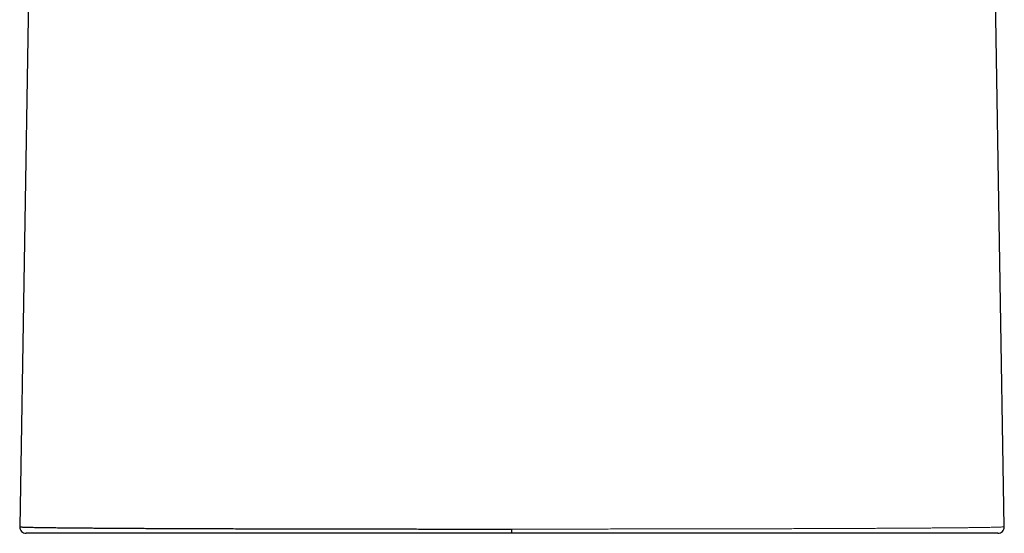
# Model space of a CAD drawing. Header units: millimetres. Extents: x 8 to 800, y 12 to 773.
# Tile 23 of 34: x 380 to 441, y 471 to 503. Entities that reach past the tile are written whole.
import ezdxf

# ---------------------------------------------------------------- set-up
doc = ezdxf.new("R2010")
doc.units = ezdxf.units.MM

msp = doc.modelspace()

# ---------------------------------------------------------------- linework, layer by layer
at = {"color": 7, "linetype": 'Continuous', "lineweight": 30}
for p, q in [((381.78, 563.947), (380.243, 471.404)), ((441.225, 471.404), (440.676, 504.425)), ((410.734, 470.997), (410.734, 471.263))]:
    msp.add_line(p, q, dxfattribs=at)
for centre, start, end in [((380.643, 471.397), 179.04926, 270), ((440.825, 471.397), 270, 0.95074)]:
    msp.add_arc(centre, 0.4, start, end, dxfattribs=at)
for points, knots in [([(380.243, 471.404), (380.243, 471.404), (380.243, 471.403), (380.248, 471.401), (380.267, 471.398), (380.3, 471.395), (380.346, 471.392), (380.405, 471.389), (380.477, 471.386), (380.563, 471.382), (380.662, 471.379), (380.771, 471.376), (380.889, 471.373), (381.015, 471.371), (381.152, 471.368), (381.299, 471.365), (381.454, 471.362), (381.616, 471.36), (381.785, 471.357), (381.965, 471.355), (382.158, 471.352), (382.365, 471.35), (382.583, 471.347), (382.81, 471.345), (383.047, 471.342), (383.294, 471.34), (383.549, 471.337), (383.814, 471.335), (384.088, 471.332), (384.371, 471.33), (384.678, 471.328), (385.009, 471.325), (385.366, 471.322), (385.736, 471.32), (386.119, 471.317), (386.516, 471.315), (386.919, 471.313), (387.327, 471.31), (387.736, 471.308), (388.133, 471.306), (388.515, 471.304), (388.879, 471.303), (389.25, 471.301), (389.629, 471.299), (390.015, 471.298), (390.409, 471.296), (390.808, 471.294), (391.216, 471.293), (391.633, 471.291), (392.058, 471.29), (392.49, 471.289), (392.959, 471.287), (393.467, 471.286), (394.016, 471.284), (394.565, 471.282), (395.112, 471.281), (395.658, 471.28), (396.179, 471.278), (396.676, 471.277), (397.146, 471.276), (397.62, 471.275), (398.1, 471.274), (398.584, 471.273), (399.074, 471.272), (399.567, 471.272), (400.067, 471.271), (400.573, 471.27), (401.085, 471.269), (401.6, 471.269), (402.157, 471.268), (402.754, 471.267), (403.394, 471.267), (403.953, 471.266), (404.428, 471.266), (404.864, 471.265), (405.344, 471.265), (405.87, 471.264), (406.398, 471.264), (406.927, 471.264), (407.459, 471.264), (408.041, 471.263), (408.675, 471.263), (409.36, 471.263), (410.047, 471.263), (410.505, 471.263), (410.734, 471.263)], [0, 0, 0, 0, 0.000001, 0.013195, 0.026394, 0.039593, 0.052792, 0.065986, 0.079287, 0.092591, 0.105895, 0.119197, 0.13142, 0.143647, 0.155875, 0.168103, 0.180326, 0.191808, 0.203291, 0.214773, 0.226835, 0.238901, 0.25097, 0.263038, 0.275104, 0.287166, 0.299132, 0.3111, 0.32307, 0.335039, 0.347004, 0.360667, 0.374333, 0.387999, 0.401662, 0.415586, 0.429509, 0.442696, 0.455883, 0.469069, 0.480083, 0.491099, 0.502114, 0.513128, 0.524234, 0.535342, 0.546451, 0.557557, 0.56887, 0.580185, 0.591499, 0.602812, 0.616619, 0.630427, 0.644233, 0.65742, 0.670609, 0.683797, 0.694811, 0.705828, 0.716844, 0.727859, 0.738966, 0.750075, 0.761184, 0.772292, 0.783605, 0.79492, 0.806236, 0.817549, 0.831356, 0.845164, 0.858971, 0.867324, 0.875678, 0.886819, 0.897961, 0.909102, 0.920274, 0.931447, 0.942619, 0.95695, 0.971281, 0.98564, 1, 1, 1, 1]), ([(410.734, 470.997), (410.513, 470.997), (410.071, 470.997), (409.409, 470.997), (408.747, 470.997), (408.087, 470.997), (407.425, 470.997), (406.761, 470.997), (406.097, 470.997), (405.436, 470.997), (404.776, 470.997), (404.122, 470.997), (403.473, 470.997), (402.829, 470.997), (402.189, 470.997), (401.553, 470.997), (400.955, 470.997), (400.395, 470.997), (399.873, 470.997), (399.356, 470.997), (398.846, 470.997), (398.342, 470.997), (397.833, 470.997), (397.319, 470.997), (396.799, 470.997), (396.285, 470.997), (395.777, 470.997), (395.273, 470.997), (394.753, 470.997), (394.216, 470.997), (393.664, 470.997), (393.12, 470.997), (392.585, 470.997), (392.087, 470.997), (391.625, 470.997), (391.196, 470.997), (390.777, 470.997), (390.367, 470.997), (389.965, 470.997), (389.563, 470.997), (389.16, 470.997), (388.758, 470.997), (388.364, 470.997), (387.978, 470.997), (387.601, 470.997), (387.215, 470.997), (386.822, 470.997), (386.424, 470.997), (386.038, 470.997), (385.664, 470.997), (385.322, 470.997), (385.009, 470.997), (384.723, 470.997), (384.448, 470.997), (384.184, 470.997), (383.929, 470.997), (383.679, 470.997), (383.433, 470.997), (383.193, 470.997), (382.963, 470.997), (382.744, 470.997), (382.535, 470.997), (382.328, 470.997), (382.123, 470.997), (381.924, 470.997), (381.739, 470.997), (381.568, 470.997), (381.411, 470.997), (381.269, 470.997), (381.141, 470.997), (381.027, 470.997), (380.928, 470.997), (380.847, 470.997), (380.782, 470.997), (380.732, 470.997), (380.692, 470.997), (380.664, 470.997), (380.646, 470.997), (380.644, 470.997), (380.643, 470.997)], [0, 0, 0, 0, 0.014018, 0.028041, 0.042066, 0.056089, 0.070107, 0.084299, 0.098496, 0.112694, 0.126891, 0.141082, 0.155158, 0.169238, 0.18332, 0.1974, 0.211475, 0.223297, 0.235121, 0.246943, 0.258584, 0.270227, 0.281868, 0.294199, 0.306536, 0.318874, 0.331213, 0.343549, 0.35588, 0.369951, 0.384027, 0.398105, 0.412181, 0.426252, 0.438071, 0.449891, 0.46171, 0.473348, 0.484987, 0.496624, 0.508952, 0.521285, 0.53362, 0.545954, 0.558287, 0.570615, 0.584683, 0.598756, 0.612831, 0.626904, 0.640972, 0.652789, 0.664607, 0.676423, 0.688059, 0.699695, 0.711331, 0.723656, 0.735986, 0.748319, 0.760651, 0.772981, 0.785307, 0.799375, 0.813448, 0.827523, 0.841596, 0.855664, 0.869732, 0.883806, 0.897881, 0.911954, 0.926022, 0.938348, 0.950678, 0.963011, 0.975344, 0.987674, 1, 1, 1, 1]), ([(440.825, 470.997), (440.824, 470.997), (440.821, 470.997), (440.801, 470.997), (440.77, 470.997), (440.727, 470.997), (440.677, 470.997), (440.621, 470.997), (440.555, 470.997), (440.481, 470.997), (440.398, 470.997), (440.306, 470.997), (440.204, 470.997), (440.087, 470.997), (439.952, 470.997), (439.797, 470.997), (439.63, 470.997), (439.46, 470.997), (439.289, 470.997), (439.119, 470.997), (438.94, 470.997), (438.753, 470.997), (438.557, 470.997), (438.352, 470.997), (438.138, 470.997), (437.909, 470.997), (437.664, 470.997), (437.402, 470.997), (437.129, 470.997), (436.847, 470.997), (436.556, 470.997), (436.265, 470.997), (435.976, 470.997), (435.689, 470.997), (435.395, 470.997), (435.081, 470.997), (434.747, 470.997), (434.39, 470.997), (434.025, 470.997), (433.651, 470.997), (433.28, 470.997), (432.913, 470.997), (432.552, 470.997), (432.184, 470.997), (431.791, 470.997), (431.372, 470.997), (430.925, 470.997), (430.47, 470.997), (430.007, 470.997), (429.559, 470.997), (429.128, 470.997), (428.714, 470.997), (428.295, 470.997), (427.853, 470.997), (427.387, 470.997), (426.898, 470.997), (426.402, 470.997), (425.901, 470.997), (425.409, 470.997), (424.929, 470.997), (424.46, 470.997), (423.987, 470.997), (423.486, 470.997), (422.957, 470.997), (422.399, 470.997), (421.836, 470.997), (421.268, 470.997), (420.725, 470.997), (420.205, 470.997), (419.711, 470.997), (419.213, 470.997), (418.693, 470.997), (418.15, 470.997), (417.582, 470.997), (417.012, 470.997), (416.44, 470.997), (415.884, 470.997), (415.343, 470.997), (414.82, 470.997), (414.295, 470.997), (413.743, 470.997), (413.163, 470.997), (412.557, 470.997), (411.95, 470.997), (411.342, 470.997), (410.937, 470.997), (410.734, 470.997)], [0, 0, 0, 0, 0.013108, 0.026219, 0.03933, 0.052439, 0.063441, 0.074446, 0.08545, 0.096452, 0.107508, 0.118565, 0.129622, 0.140678, 0.153822, 0.166968, 0.180115, 0.193259, 0.204353, 0.21545, 0.226546, 0.23764, 0.248789, 0.25994, 0.271091, 0.28224, 0.294439, 0.306643, 0.31885, 0.331056, 0.34326, 0.35546, 0.366449, 0.37744, 0.388431, 0.39942, 0.411771, 0.424126, 0.436481, 0.448836, 0.461187, 0.472384, 0.483584, 0.494783, 0.505981, 0.51884, 0.531704, 0.544569, 0.557433, 0.570292, 0.581283, 0.592275, 0.603267, 0.614258, 0.62661, 0.638966, 0.651323, 0.663678, 0.676031, 0.687229, 0.69843, 0.70963, 0.720829, 0.73369, 0.746555, 0.759421, 0.772286, 0.785147, 0.796137, 0.807129, 0.818122, 0.829112, 0.841464, 0.85382, 0.866177, 0.878533, 0.890885, 0.902083, 0.913284, 0.924484, 0.935683, 0.948544, 0.961408, 0.974274, 0.987139, 1, 1, 1, 1])]:
    msp.add_open_spline(points, degree=3, knots=knots, dxfattribs=at)
at = {"color": 252, "linetype": 'Continuous', "lineweight": 0}
msp.add_open_spline([(410.734, 471.263), (410.734, 471.263), (410.874, 471.263), (411.154, 471.263), (411.61, 471.263), (412.101, 471.263), (412.628, 471.263), (413.154, 471.263), (413.679, 471.263), (414.203, 471.264), (414.727, 471.264), (415.25, 471.264), (415.774, 471.265), (416.299, 471.265), (416.825, 471.265), (417.349, 471.266), (417.875, 471.266), (418.402, 471.267), (418.931, 471.268), (419.457, 471.268), (419.947, 471.269), (420.402, 471.269), (420.815, 471.27), (421.218, 471.271), (421.645, 471.271), (422.103, 471.272), (422.59, 471.273), (423.074, 471.274), (423.555, 471.275), (424.032, 471.276), (424.505, 471.277), (424.974, 471.278), (425.441, 471.279), (425.906, 471.28), (426.368, 471.281), (426.826, 471.282), (427.283, 471.283), (427.737, 471.285), (428.189, 471.286), (428.635, 471.287), (429.048, 471.289), (429.428, 471.29), (429.826, 471.291), (430.266, 471.293), (430.745, 471.295), (431.217, 471.297), (431.681, 471.299), (432.135, 471.301), (432.581, 471.303), (433.017, 471.305), (433.447, 471.307), (433.868, 471.309), (434.282, 471.311), (434.685, 471.313), (435.083, 471.316), (435.474, 471.318), (435.858, 471.321), (436.23, 471.323), (436.583, 471.326), (436.918, 471.329), (437.235, 471.331), (437.542, 471.334), (437.837, 471.336), (438.121, 471.339), (438.393, 471.342), (438.653, 471.344), (438.903, 471.347), (439.142, 471.35), (439.369, 471.353), (439.584, 471.356), (439.789, 471.359), (439.982, 471.362), (440.164, 471.365), (440.331, 471.368), (440.464, 471.371), (440.568, 471.373), (440.665, 471.376), (440.768, 471.378), (440.872, 471.381), (440.963, 471.384), (441.041, 471.388), (441.106, 471.391), (441.159, 471.394), (441.197, 471.397), (441.22, 471.401), (441.225, 471.403), (441.225, 471.404), (441.225, 471.404)], degree=3, knots=[0, 0, 0, 0, 0.0000013, 0.008783, 0.0175648, 0.0285741, 0.0395851, 0.050596, 0.0616053, 0.0726295, 0.0836553, 0.0946811, 0.1057052, 0.1168997, 0.1280959, 0.1392921, 0.1504866, 0.1619232, 0.1733617, 0.1848002, 0.1962368, 0.2055062, 0.2147755, 0.2235586, 0.2323416, 0.2433525, 0.2543651, 0.2653776, 0.2763886, 0.2874143, 0.2984418, 0.3094692, 0.320495, 0.3316913, 0.3428894, 0.3540875, 0.3652838, 0.3767226, 0.3881633, 0.3996039, 0.4110427, 0.420314, 0.4295853, 0.4427449, 0.4559059, 0.4690655, 0.4822605, 0.4954597, 0.5086603, 0.5218595, 0.5350544, 0.5484792, 0.561907, 0.5753347, 0.5887595, 0.6026747, 0.6165931, 0.6305115, 0.6444267, 0.6575856, 0.670746, 0.683905, 0.6970994, 0.7102981, 0.7234981, 0.7366968, 0.7498912, 0.763316, 0.7767438, 0.7901715, 0.8035963, 0.8175126, 0.8314322, 0.8453518, 0.859268, 0.8676273, 0.8759866, 0.8893817, 0.9027811, 0.9161821, 0.9295816, 0.9429766, 0.9572304, 0.9714877, 0.985745, 0.9999987, 1, 1, 1, 1], dxfattribs=at)

doc.saveas('drawing.dxf')
